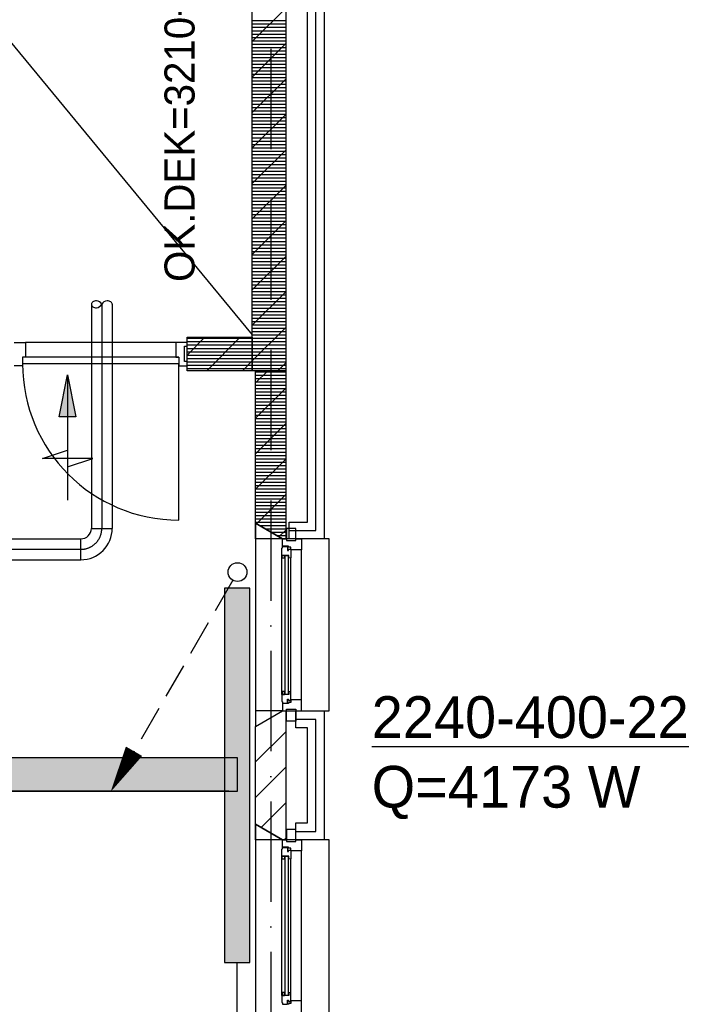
# Model space of a CAD drawing. Extents: x -36528 to 124080, y 290752 to 374852.
# Tile 30 of 66: x 59843 to 63872, y 329702 to 335591. Entities that reach past the tile are written whole.
import ezdxf

# ---------------------------------------------------------------- set-up
doc = ezdxf.new("R2010")
doc.units = 0
doc.header["$LTSCALE"] = 100
for name, pattern in [('2322107', [2000, 1000, 1000]), ('CENTER2', [11.25, 7.5, -1.25, 1.25, -1.25]), ('CENTER4', [5, 3.125, -0.625, 0.625, -0.625]), ('DASHDOT', [9, 6, -1.5, 0, -1.5]), ('LURETOUR', [6, 4, -2])]:
    doc.linetypes.add(name, pattern=pattern)
doc.layers.get('0').update_dxf_attribs({"linetype": 'CONTINUOUS'})
for name, color, linetype in [('AL$7----_STRAMIEN', 1, 'DASHDOT'), ('AL$8----_HULPLIJNEN', 2, 'CONTINUOUS'), ('AL21----_BUITENWAND', 4, 'CONTINUOUS'), ('AL21K---_ISOLATIE', 1, 'CONTINUOUS'), ('AL28----_KONSTRUKTIE', 3, 'CONTINUOUS'), ('AL31----_BUITENKOZ', 7, 'CONTINUOUS'), ('AL32----_BINNENKOZ', 7, 'CONTINUOUS'), ('AL32----_DRAAIRICHTING', 7, 'CONTINUOUS'), ('ALL-----_REFLIJNEN', 8, 'CONTINUOUS'), ('ALXA1---_RASTER50', 12, 'CONTINUOUS'), ('ALXA3---_VOLZWART', 14, 'CONTINUOUS'), ('ALXAB---_PREFABBETON', 1, 'CONTINUOUS'), ('BOUW', 8, 'CONTINUOUS'), ('KABELGGOOT1', 8, 'CONTINUOUS'), ('WI561---', 1, 'CONTINUOUS'), ('WL561---', 4, 'CONTINUOUS'), ('WL561---_AANVOER', 4, 'CONTINUOUS'), ('WL561---_RETOUR', 4, 'CONTINUOUS'), ('WL570---_HARTLIJN', 7, 'CONTINUOUS'), ('WL570---_RETOUR', 3, 'CONTINUOUS'), ('WM570---', 1, 'CONTINUOUS')]:
    doc.layers.add(name, color=color, linetype=linetype)
doc.styles.add('BURO-018', font='BUROFONT.shx', dxfattribs={"height": 180})
doc.styles.add('BURO-025', font='BUROFONT.shx', dxfattribs={"height": 250})

# ---------------------------------------------------------------- blocks, each defined once
blk = doc.blocks.new('LDV2108')
at = {"color": 0, "linetype": 'CONTINUOUS'}
for p, q in [((-0.25, -0.433), (-1.187, -2.057)), ((-1.562, -2.706), (-2.5, -4.33)), ((-2.875, -4.98), (-3.812, -6.603)), ((-4.187, -7.253), (-5.125, -8.877)), ((-5.5, -9.526), (-6.437, -11.15))]:
    blk.add_line(p, q, dxfattribs=at)
blk.add_lwpolyline([(-6.75, -11.691, 0, 1, 0), (-5.5, -9.526, 1, 1, 0)], format="xyseb", dxfattribs=at)
blk.add_circle((0, 0), 0.5, dxfattribs=at)
blk = doc.blocks.new('LU-1D-K-7D')
at = {"color": 0, "linetype": 'CONTINUOUS'}
for p, q in [((-0.5, 62.5), (0.5, 62.5)), ((-0.5, -62.5), (0.5, -62.5))]:
    blk.add_line(p, q, dxfattribs=at)
at = {"layer": 'WL570---_HARTLIJN', "linetype": 'CENTER2'}
blk.add_line((-0.5, 0), (0.5, 0), dxfattribs=at)
blk = doc.blocks.new('LU-PIJL6')
at = {"color": 0, "linetype": 'CONTINUOUS'}
for p, q in [((-5, -1.5), (-5, 1.5)), ((-5, 1.5), (-4.5, 0)), ((0, 0), (-7.5, 0)), ((-5.5, 0), (-5, -1.5)), ((-2.5, -0.5), (-2.5, 0.5)), ((-2.5, 0.5), (0, 0)), ((0, 0), (-2.5, -0.5))]:
    blk.add_line(p, q, dxfattribs=at)
blk.add_solid([(-2.5, 0.5), (-2.5, -0.5), (0, 0)], dxfattribs=at)
blk = doc.blocks.new('LU-1D-B--1-7D5A7D')
at = {"color": 0, "linetype": 'CONTINUOUS'}
for p, q in [((-125, -62.5), (-125, 62.5)), ((62.5, -125), (-62.5, -125))]:
    blk.add_line(p, q, dxfattribs=at)
for radius in [187.5, 62.5]:
    blk.add_arc((-125, -125), radius, 0, 90, dxfattribs=at)
at = {"layer": 'WL570---_HARTLIJN', "linetype": 'CENTER4'}
blk.add_arc((-125, -125), 125, 0, 90, dxfattribs=at)
blk = doc.blocks.new('EH100000')
at = {"linetype": 'BYBLOCK'}
for p, q in [((1, 0.5), (0, 0.5)), ((1, 0.5, 1), (0, 0.5, 1)), ((0, -0.5, 1), (1, -0.5, 1)), ((1, -0.5), (0, -0.5))]:
    blk.add_line(p, q, dxfattribs=at)
at = {"linetype": 'BYBLOCK', "invisible_edges": 15}
for points in [[(1, -0.5), (0, -0.5), (0, 0.5), (1, 0.5)], [(0, 0.5), (1, 0.5), (1, 0.5, 1), (0, 0.5, 1)], [(0, -0.5, 1), (1, -0.5, 1), (1, -0.5), (0, -0.5)]]:
    blk.add_3dface(points, dxfattribs=at)
blk = doc.blocks.new('EH100005')
blk.add_lwpolyline([(-1, -0.5), (0, -0.5), (0, 0.5), (-1, 0.5)])
blk = doc.blocks.new('A$C7963572E')
at = {"layer": 'KABELGGOOT1'}
h = blk.add_hatch(dxfattribs=at)
h.set_pattern_fill('DOTS', color=256, scale=40, style=0)
h.set_pattern_definition([(0, (-45308.325, 84550.306), (31.75, 63.5), [0, -63.5])])
h.paths.add_polyline_path([(15837, 20816), (15837, 21016), (7726.6, 21016), (7726.6, 20816)])
at = {"layer": 'KABELGGOOT1', "elevation": 3650}
blk.add_lwpolyline([(15837, 21016), (7726.6, 21016), (7726.6, 20816), (15837, 20816)], close=True, dxfattribs=at)
at = {"layer": 'KABELGGOOT1', "yscale": 200, "zscale": 60}
for name, p, xscale in [('EH100000', (8059.5, 20916, 3650), 7726.5), ('EH100005', (15837, 20916, 3650), 60)]:
    blk.add_blockref(name, p, dxfattribs=dict(at, xscale=xscale))
blk = doc.blocks.new('2322401')
at = {"color": 0, "linetype": 'CONTINUOUS'}
for p, q in [((-0.5, 0.5, 1), (-0.5, 0.5)), ((-0.5, 0.5, 1), (-0.5, -0.5, 1)), ((0.5, 0.5, 1), (-0.5, 0.5, 1)), ((0.5, 0.5), (-0.5, 0.5)), ((-0.5, 0.5), (-0.5, -0.5)), ((0.5, 0.5, 1), (0.5, 0.5)), ((0.5, -0.5, 1), (0.5, 0.5, 1)), ((0.5, -0.5), (0.5, 0.5)), ((-0.5, -0.5, 1), (-0.5, -0.5)), ((-0.5, -0.5, 1), (0.5, -0.5, 1)), ((-0.5, -0.5), (0.5, -0.5)), ((0.5, -0.5, 1), (0.5, -0.5))]:
    blk.add_line(p, q, dxfattribs=at)
blk = doc.blocks.new('CVRINFO2')
at = {"color": 0, "linetype": 'CONTINUOUS', "style": 'BURO-025'}
for tag, p in [('CV_TEXT125', (0, 0)), ('CV_TEXT225', (0, -4.167)), ('CV_TEXT325', (0, -8.333)), ('CV_TEXT425', (0, -12.5))]:
    blk.add_attdef(tag, p, '', height=2.5, dxfattribs=at)
blk = doc.blocks.new('CVHATCH1')
at = {"color": 0, "linetype": 'CONTINUOUS'}
blk.add_solid([(-0.5, -0.5), (0.5, -0.5), (-0.5, 0.5), (0.5, 0.5)], dxfattribs=at)
blk = doc.blocks.new('LU-1-KB')
at = {"color": 0, "linetype": 'CONTINUOUS'}
for points in [[(0.168, 0.25, 0.068022), (0.155, 0.349, 0.080261), (0.119, 0.427, 0.107085), (0.061, 0.483, 0.138897), (0, 0.5, 0.138897), (-0.061, 0.483, 0.107085), (-0.119, 0.427, 0.080261), (-0.155, 0.349, 0.068022), (-0.168, 0.25, 0.068022)], [(0, -0.5, 0.138897), (0.061, -0.483, 0.107085), (0.119, -0.427, 0.080261), (0.155, -0.349, 0.068022), (0.168, -0.25, 0.068022)]]:
    blk.add_lwpolyline(points, format="xyb", dxfattribs=at)
for centre, start, end in [((0.167, 0.294), 187.4594, 240.3817), ((-0.167, 0.294), 299.6183, 352.5406), ((-0.167, -0.294), 7.4594, 60.3817)]:
    blk.add_arc(centre, 0.338, start, end, dxfattribs=at)

msp = doc.modelspace()

# ---------------------------------------------------------------- linework, layer by layer
at = {"layer": 'AL$7----_STRAMIEN', "color": 1}
msp.add_line((61344.348, 371420.208), (61344.348, 302741.907), dxfattribs=at)
at = {"layer": 'AL$8----_HULPLIJNEN', "color": 8}
for p, q in [((61254.348, 332486.726), (61254.348, 332579.102)), ((61254.348, 332579.102), (61414.348, 332486.726)), ((61414.348, 332486.726), (61254.348, 332486.726)), ((61414.348, 331456.726), (61254.348, 331456.726)), ((61254.348, 331456.726), (61254.348, 331364.35)), ((61254.348, 331364.35), (61414.348, 331456.726)), ((61254.348, 330686.726), (61254.348, 330779.102)), ((61254.348, 330779.102), (61414.348, 330686.726)), ((61414.348, 330686.726), (61254.348, 330686.726))]:
    msp.add_line(p, q, dxfattribs=at)
at = {"layer": 'AL21----_BUITENWAND', "color": 8}
for p, q in [((61664.348, 344056.726), (61664.348, 332486.726)), ((61564.348, 332586.726), (61564.348, 343956.726)), ((61454.348, 332586.726), (61564.348, 332586.726)), ((61454.348, 332486.726), (61454.348, 332586.726)), ((61664.348, 332486.726), (61454.348, 332486.726)), ((61495.348, 331356.726), (61495.348, 331456.726)), ((61495.348, 331456.726), (61664.348, 331456.726)), ((61664.348, 331456.726), (61664.348, 330686.726)), ((61564.348, 331356.726), (61495.348, 331356.726)), ((61564.348, 330786.726), (61564.348, 331356.726)), ((61495.348, 330786.726), (61564.348, 330786.726)), ((61495.348, 330686.726), (61495.348, 330786.726)), ((61664.348, 330686.726), (61495.348, 330686.726))]:
    msp.add_line(p, q, dxfattribs=at)
at = {"layer": 'AL21K---_ISOLATIE', "color": 8, "linetype": 'CONTINUOUS'}
msp.add_line((61434.348, 331356.726), (61434.348, 330786.726), dxfattribs=at)
at = {"layer": 'AL28----_KONSTRUKTIE', "color": 8}
for p, q in [((61234.348, 333491.726), (61234.348, 343091.726)), ((61434.348, 343091.726), (61434.348, 333491.726)), ((60844.348, 333491.726), (60844.348, 333691.726)), ((60844.348, 333691.726), (61234.348, 333691.726)), ((61234.348, 333691.726), (61234.348, 333491.726)), ((61234.348, 333491.726), (60844.348, 333491.726)), ((61434.348, 333491.726), (61234.348, 333491.726)), ((61254.348, 331364.35), (61414.348, 331456.726)), ((61414.348, 331456.726), (61434.348, 331456.726)), ((61434.348, 331456.726), (61434.348, 330686.726)), ((61254.348, 330779.102), (61254.348, 331364.35)), ((61414.348, 330686.726), (61254.348, 330779.102)), ((61434.348, 330686.726), (61414.348, 330686.726))]:
    msp.add_line(p, q, dxfattribs=at)
at = {"layer": 'AL28----_KONSTRUKTIE', "color": 8, "linetype": 'CONTINUOUS'}
for p, q in [((61254.348, 332579.102), (61254.348, 333491.726)), ((61254.348, 333491.726), (61434.348, 333491.726)), ((61434.348, 333491.726), (61434.348, 332486.726)), ((61414.348, 332486.726), (61254.348, 332579.102)), ((61434.348, 332486.726), (61414.348, 332486.726))]:
    msp.add_line(p, q, dxfattribs=at)
at = {"layer": 'AL31----_BUITENKOZ', "color": 8}
for p, q in [((61414.348, 332486.726), (61254.348, 332579.102)), ((61254.348, 332579.102), (61254.348, 331364.35)), ((61495.348, 332547.726), (61439.348, 332547.726)), ((61439.348, 332547.726), (61439.348, 332476.726)), ((61495.348, 332476.726), (61495.348, 332547.726)), ((61411.348, 332430.028), (61415.59, 332432.477)), ((61694.348, 332486.726), (61414.348, 332486.726)), ((61414.348, 332486.726), (61439.348, 332486.726)), ((61414.348, 332442.726), (61414.348, 332486.726)), ((61450.348, 332442.726), (61414.348, 332442.726)), ((61415.59, 332432.477), (61415.59, 332439.542)), ((61415.59, 332439.542), (61445.348, 332439.542)), ((61439.348, 332486.726), (61439.348, 332476.726)), ((61439.348, 332476.726), (61495.348, 332476.726)), ((61439.348, 332476.726), (61495.348, 332476.726)), ((61445.348, 332439.542), (61445.348, 332417.042)), ((61450.348, 332436.726), (61450.348, 332442.726)), ((61465.348, 332436.726), (61450.348, 332436.726)), ((61465.348, 332419.726), (61465.348, 332436.726)), ((61495.348, 332476.726), (61495.348, 332486.726)), ((61495.348, 332486.726), (61528.348, 332486.726)), ((61528.348, 332486.726), (61528.348, 332419.726)), ((61694.348, 331456.726), (61694.348, 332486.726)), ((61411.348, 332387.542), (61411.348, 332430.028)), ((61411.348, 331555.91), (61411.348, 332387.542)), ((61452.348, 332387.542), (61411.348, 332387.542)), ((61413.645, 332387.542), (61427.177, 332387.542)), ((61413.645, 332370.542), (61413.645, 332387.542)), ((61427.177, 332387.542), (61427.177, 332370.542)), ((61445.348, 332417.042), (61450.348, 332417.042)), ((61450.348, 332417.042), (61450.348, 332425.042)), ((61450.348, 332425.042), (61465.348, 332425.042)), ((61452.348, 332370.542), (61452.348, 332387.542)), ((61465.348, 332425.042), (61465.348, 332419.726)), ((61528.348, 332419.726), (61465.348, 332419.726)), ((61465.348, 332419.726), (61465.348, 332372.601)), ((61528.348, 331523.726), (61528.348, 332419.726)), ((61427.177, 332370.542), (61413.645, 332370.542)), ((61465.348, 332372.601), (61452.348, 332370.542)), ((61465.348, 331570.851), (61465.348, 332372.601)), ((61452.348, 331555.91), (61411.348, 331555.91)), ((61411.348, 331555.91), (61411.348, 331513.424)), ((61427.177, 331572.91), (61413.645, 331572.91)), ((61413.645, 331572.91), (61413.645, 331555.91)), ((61413.645, 331555.91), (61427.177, 331555.91)), ((61427.177, 331555.91), (61427.177, 331572.91)), ((61465.348, 331570.851), (61452.348, 331572.91)), ((61452.348, 331572.91), (61452.348, 331555.91)), ((61465.348, 331523.726), (61465.348, 331570.851)), ((61411.348, 331513.424), (61415.59, 331510.975)), ((61450.348, 331500.726), (61414.348, 331500.726)), ((61414.348, 331500.726), (61414.348, 331456.726)), ((61415.59, 331510.975), (61415.59, 331503.91)), ((61415.59, 331503.91), (61445.348, 331503.91)), ((61445.348, 331503.91), (61445.348, 331526.41)), ((61445.348, 331526.41), (61450.348, 331526.41)), ((61450.348, 331526.41), (61450.348, 331518.41)), ((61450.348, 331518.41), (61465.348, 331518.41)), ((61465.348, 331506.726), (61450.348, 331506.726)), ((61450.348, 331506.726), (61450.348, 331500.726)), ((61528.348, 331523.726), (61465.348, 331523.726)), ((61465.348, 331523.726), (61465.348, 331506.726)), ((61465.348, 331518.41), (61465.348, 331523.726)), ((61528.348, 331456.726), (61528.348, 331523.726)), ((61254.348, 331364.35), (61414.348, 331456.726)), ((61414.348, 331456.726), (61694.348, 331456.726)), ((61414.348, 331456.726), (61439.348, 331456.726)), ((61439.348, 331466.726), (61495.348, 331466.726)), ((61439.348, 331395.726), (61439.348, 331466.726)), ((61439.348, 331456.726), (61439.348, 331466.726)), ((61439.348, 331466.726), (61495.348, 331466.726)), ((61495.348, 331466.726), (61495.348, 331395.726)), ((61495.348, 331466.726), (61495.348, 331456.726)), ((61495.348, 331456.726), (61528.348, 331456.726)), ((61495.348, 331395.726), (61439.348, 331395.726)), ((61414.348, 330686.726), (61254.348, 330779.102)), ((61254.348, 330779.102), (61254.348, 329564.35)), ((61495.348, 330747.726), (61439.348, 330747.726)), ((61439.348, 330747.726), (61439.348, 330676.726)), ((61495.348, 330676.726), (61495.348, 330747.726)), ((61694.348, 330686.726), (61414.348, 330686.726)), ((61414.348, 330686.726), (61439.348, 330686.726)), ((61414.348, 330642.726), (61414.348, 330686.726)), ((61439.348, 330686.726), (61439.348, 330676.726)), ((61439.348, 330676.726), (61495.348, 330676.726)), ((61439.348, 330676.726), (61495.348, 330676.726)), ((61495.348, 330676.726), (61495.348, 330686.726)), ((61495.348, 330686.726), (61528.348, 330686.726)), ((61528.348, 330686.726), (61528.348, 330619.726)), ((61694.348, 329656.726), (61694.348, 330686.726)), ((61411.348, 330630.028), (61415.59, 330632.477)), ((61411.348, 330587.542), (61411.348, 330630.028)), ((61450.348, 330642.726), (61414.348, 330642.726)), ((61415.59, 330632.477), (61415.59, 330639.542)), ((61415.59, 330639.542), (61445.348, 330639.542)), ((61445.348, 330639.542), (61445.348, 330617.042)), ((61445.348, 330617.042), (61450.348, 330617.042)), ((61450.348, 330636.726), (61450.348, 330642.726)), ((61465.348, 330636.726), (61450.348, 330636.726)), ((61450.348, 330617.042), (61450.348, 330625.042)), ((61450.348, 330625.042), (61465.348, 330625.042)), ((61465.348, 330619.726), (61465.348, 330636.726)), ((61465.348, 330625.042), (61465.348, 330619.726)), ((61528.348, 330619.726), (61465.348, 330619.726)), ((61465.348, 330619.726), (61465.348, 330572.601)), ((61528.348, 329723.726), (61528.348, 330619.726)), ((61411.348, 329755.91), (61411.348, 330587.542)), ((61452.348, 330587.542), (61411.348, 330587.542)), ((61413.645, 330587.542), (61427.177, 330587.542)), ((61413.645, 330570.542), (61413.645, 330587.542)), ((61427.177, 330570.542), (61413.645, 330570.542)), ((61427.177, 330587.542), (61427.177, 330570.542)), ((61452.348, 330570.542), (61452.348, 330587.542)), ((61465.348, 330572.601), (61452.348, 330570.542)), ((61465.348, 329770.851), (61465.348, 330572.601)), ((61452.348, 329755.91), (61411.348, 329755.91)), ((61411.348, 329755.91), (61411.348, 329713.424)), ((61427.177, 329772.91), (61413.645, 329772.91)), ((61413.645, 329772.91), (61413.645, 329755.91)), ((61413.645, 329755.91), (61427.177, 329755.91)), ((61427.177, 329755.91), (61427.177, 329772.91)), ((61445.348, 329703.91), (61445.348, 329726.41)), ((61445.348, 329726.41), (61450.348, 329726.41)), ((61450.348, 329726.41), (61450.348, 329718.41)), ((61465.348, 329770.851), (61452.348, 329772.91)), ((61452.348, 329772.91), (61452.348, 329755.91)), ((61465.348, 329723.726), (61465.348, 329770.851)), ((61528.348, 329723.726), (61465.348, 329723.726)), ((61465.348, 329723.726), (61465.348, 329706.726)), ((61465.348, 329718.41), (61465.348, 329723.726)), ((61528.348, 329656.726), (61528.348, 329723.726)), ((61411.348, 329713.424), (61415.59, 329710.975)), ((61415.59, 329710.975), (61415.59, 329703.91)), ((61415.59, 329703.91), (61445.348, 329703.91)), ((61450.348, 329718.41), (61465.348, 329718.41)), ((61465.348, 329706.726), (61450.348, 329706.726)), ((61450.348, 329706.726), (61450.348, 329700.726))]:
    msp.add_line(p, q, dxfattribs=at)
at = {"layer": 'AL31----_BUITENKOZ', "color": 8, "linetype": 'CONTINUOUS'}
for p, q in [((61450.348, 332385.542), (61429.348, 332385.542)), ((61429.348, 332385.542), (61429.348, 331557.91)), ((61450.348, 331557.91), (61450.348, 332385.542)), ((61429.348, 331557.91), (61450.348, 331557.91)), ((61450.348, 330585.542), (61429.348, 330585.542)), ((61429.348, 330585.542), (61429.348, 329757.91)), ((61450.348, 329757.91), (61450.348, 330585.542)), ((61429.348, 329757.91), (61450.348, 329757.91))]:
    msp.add_line(p, q, dxfattribs=at)
at = {"layer": 'AL32----_BINNENKOZ', "color": 8}
for p, q in [((59810.348, 333660.726), (59877.348, 333660.726)), ((59877.348, 333660.726), (59877.348, 333572.726)), ((60844.348, 333660.726), (60777.348, 333660.726)), ((60777.348, 333660.726), (60777.348, 333572.726)), ((60828.348, 333546.726), (60828.348, 333638.726)), ((60828.348, 333638.726), (60844.348, 333638.726)), ((60844.348, 333638.726), (60844.348, 333660.726)), ((59877.348, 333572.726), (59860.348, 333572.726)), ((59860.348, 333572.726), (59860.348, 333521.726)), ((60794.348, 333572.726), (59860.348, 333572.726)), ((60777.348, 333572.726), (60794.348, 333572.726)), ((60794.348, 333572.726), (60794.348, 333521.726)), ((59860.348, 333521.726), (59810.348, 333521.726)), ((60794.348, 333532.726), (59860.348, 333532.726)), ((60794.348, 333521.726), (60844.348, 333521.726)), ((60844.348, 333546.726), (60828.348, 333546.726)), ((60844.348, 333521.726), (60844.348, 333546.726))]:
    msp.add_line(p, q, dxfattribs=at)
at = {"layer": 'AL32----_BINNENKOZ', "color": 8, "linetype": 'CONTINUOUS'}
msp.add_line((60777.348, 333660.726), (59877.348, 333660.726), dxfattribs=at)
at = {"layer": 'AL32----_DRAAIRICHTING', "color": 8}
msp.add_line((60794.348, 332598.726), (60794.348, 333532.726), dxfattribs=at)
msp.add_arc((60794.348, 333532.726), 934, 180, 270, dxfattribs=at)
at = {"layer": 'ALL-----_REFLIJNEN', "color": 8, "linetype": 'CONTINUOUS'}
for p, q in [((61614.348, 333206.726), (61614.348, 343336.726)), ((61614.348, 332536.726), (61614.348, 333206.726)), ((61614.348, 333206.726), (61614.348, 333206.726)), ((61454.348, 332536.726), (61614.348, 332536.726)), ((61614.348, 331406.726), (61495.348, 331406.726)), ((61614.348, 330736.726), (61614.348, 331406.726)), ((61495.348, 330736.726), (61614.348, 330736.726))]:
    msp.add_line(p, q, dxfattribs=at)
at = {"layer": 'ALXA1---_RASTER50', "color": 8}
for p, q in [((61234.348, 335585.641), (61434.348, 335585.641)), ((61234.348, 335565.641), (61434.348, 335565.641)), ((61234.348, 335545.641), (61434.348, 335545.641)), ((61234.348, 335525.641), (61434.348, 335525.641)), ((61234.348, 335505.641), (61434.348, 335505.641)), ((61234.348, 335485.641), (61434.348, 335485.641)), ((61234.348, 335465.641), (61434.348, 335465.641)), ((61234.348, 335445.641), (61434.348, 335445.641)), ((61234.348, 335425.641), (61434.348, 335425.641)), ((61234.348, 335405.641), (61434.348, 335405.641)), ((61234.348, 335385.641), (61434.348, 335385.641)), ((61234.348, 335365.641), (61434.348, 335365.641)), ((61234.348, 335345.641), (61434.348, 335345.641)), ((61234.348, 335325.641), (61434.348, 335325.641)), ((61234.348, 335305.641), (61434.348, 335305.641)), ((61234.348, 335285.641), (61434.348, 335285.641)), ((61234.348, 335265.641), (61434.348, 335265.641)), ((61234.348, 335245.641), (61434.348, 335245.641)), ((61234.348, 335225.641), (61434.348, 335225.641)), ((61234.348, 335205.641), (61434.348, 335205.641)), ((61234.348, 335185.641), (61434.348, 335185.641)), ((61234.348, 335165.641), (61434.348, 335165.641)), ((61234.348, 335145.641), (61434.348, 335145.641)), ((61234.348, 335125.641), (61434.348, 335125.641)), ((61234.348, 335105.641), (61434.348, 335105.641)), ((61234.348, 335085.641), (61434.348, 335085.641)), ((61234.348, 335065.641), (61434.348, 335065.641)), ((61234.348, 335045.641), (61434.348, 335045.641)), ((61234.348, 335025.641), (61434.348, 335025.641)), ((61234.348, 335005.641), (61434.348, 335005.641)), ((61234.348, 334985.641), (61434.348, 334985.641)), ((61234.348, 334965.641), (61434.348, 334965.641)), ((61234.348, 334945.641), (61434.348, 334945.641)), ((61234.348, 334925.641), (61434.348, 334925.641)), ((61234.348, 334905.641), (61434.348, 334905.641)), ((61234.348, 334885.641), (61434.348, 334885.641)), ((61234.348, 334865.641), (61434.348, 334865.641)), ((61234.348, 334845.641), (61434.348, 334845.641)), ((61234.348, 334825.641), (61434.348, 334825.641)), ((61234.348, 334805.641), (61434.348, 334805.641)), ((61234.348, 334785.641), (61434.348, 334785.641)), ((61234.348, 334765.641), (61434.348, 334765.641)), ((61234.348, 334745.641), (61434.348, 334745.641)), ((61234.348, 334725.641), (61434.348, 334725.641)), ((61234.348, 334705.641), (61434.348, 334705.641)), ((61234.348, 334685.641), (61434.348, 334685.641)), ((61234.348, 334665.641), (61434.348, 334665.641)), ((61234.348, 334645.641), (61434.348, 334645.641)), ((61234.348, 334625.641), (61434.348, 334625.641)), ((61234.348, 334605.641), (61434.348, 334605.641)), ((61234.348, 334585.641), (61434.348, 334585.641)), ((61234.348, 334565.641), (61434.348, 334565.641)), ((61234.348, 334545.641), (61434.348, 334545.641)), ((61234.348, 334525.641), (61434.348, 334525.641)), ((61234.348, 334505.641), (61434.348, 334505.641)), ((61234.348, 334485.641), (61434.348, 334485.641)), ((61234.348, 334465.641), (61434.348, 334465.641)), ((61234.348, 334445.641), (61434.348, 334445.641)), ((61234.348, 334425.641), (61434.348, 334425.641)), ((61234.348, 334405.641), (61434.348, 334405.641)), ((61234.348, 334385.641), (61434.348, 334385.641)), ((61234.348, 334365.641), (61434.348, 334365.641)), ((61234.348, 334345.641), (61434.348, 334345.641)), ((61234.348, 334325.641), (61434.348, 334325.641)), ((61234.348, 334305.641), (61434.348, 334305.641)), ((61234.348, 334285.641), (61434.348, 334285.641)), ((61234.348, 334265.641), (61434.348, 334265.641)), ((61234.348, 334245.641), (61434.348, 334245.641)), ((61234.348, 334225.641), (61434.348, 334225.641)), ((61234.348, 334205.641), (61434.348, 334205.641)), ((61234.348, 334185.641), (61434.348, 334185.641)), ((61234.348, 334165.641), (61434.348, 334165.641)), ((61234.348, 334145.641), (61434.348, 334145.641)), ((61234.348, 334125.641), (61434.348, 334125.641)), ((61234.348, 334105.641), (61434.348, 334105.641)), ((61234.348, 334085.641), (61434.348, 334085.641)), ((61234.348, 334065.641), (61434.348, 334065.641)), ((61234.348, 334045.641), (61434.348, 334045.641)), ((61234.348, 334025.641), (61434.348, 334025.641)), ((61234.348, 334005.641), (61434.348, 334005.641)), ((61234.348, 333985.641), (61434.348, 333985.641)), ((61234.348, 333965.641), (61434.348, 333965.641)), ((61234.348, 333945.641), (61434.348, 333945.641)), ((61234.348, 333925.641), (61434.348, 333925.641)), ((61234.348, 333905.641), (61434.348, 333905.641)), ((61234.348, 333885.641), (61434.348, 333885.641)), ((61234.348, 333865.641), (61434.348, 333865.641)), ((61234.348, 333845.641), (61434.348, 333845.641)), ((61234.348, 333825.641), (61434.348, 333825.641)), ((61234.348, 333805.641), (61434.348, 333805.641)), ((61234.348, 333785.641), (61434.348, 333785.641)), ((61234.348, 333765.641), (61434.348, 333765.641)), ((61234.348, 333745.641), (61434.348, 333745.641)), ((60844.348, 333685.641), (61234.348, 333685.641)), ((61234.348, 333725.641), (61434.348, 333725.641)), ((61234.348, 333705.641), (61434.348, 333705.641)), ((61234.348, 333685.641), (61434.348, 333685.641)), ((60844.348, 333665.641), (61234.348, 333665.641)), ((60844.348, 333645.641), (61234.348, 333645.641)), ((60844.348, 333625.641), (61234.348, 333625.641)), ((61234.348, 333665.641), (61434.348, 333665.641)), ((61234.348, 333645.641), (61434.348, 333645.641)), ((61234.348, 333625.641), (61434.348, 333625.641)), ((60844.348, 333605.641), (61234.348, 333605.641)), ((60844.348, 333585.641), (61234.348, 333585.641)), ((60844.348, 333565.641), (61234.348, 333565.641)), ((61234.348, 333605.641), (61434.348, 333605.641)), ((61234.348, 333585.641), (61434.348, 333585.641)), ((61234.348, 333565.641), (61434.348, 333565.641)), ((60844.348, 333545.641), (61234.348, 333545.641)), ((60844.348, 333525.641), (61234.348, 333525.641)), ((60844.348, 333505.641), (61234.348, 333505.641)), ((61234.348, 333545.641), (61434.348, 333545.641)), ((61234.348, 333525.641), (61434.348, 333525.641)), ((61234.348, 333505.641), (61434.348, 333505.641)), ((61254.348, 333485.641), (61434.348, 333485.641)), ((61254.348, 333465.641), (61434.348, 333465.641)), ((61254.348, 333445.641), (61434.348, 333445.641)), ((61254.348, 333425.641), (61434.348, 333425.641)), ((61254.348, 333405.641), (61434.348, 333405.641)), ((61254.348, 333385.641), (61434.348, 333385.641)), ((61254.348, 333365.641), (61434.348, 333365.641)), ((61254.348, 333345.641), (61434.348, 333345.641)), ((61254.348, 333325.641), (61434.348, 333325.641)), ((61254.348, 333305.641), (61434.348, 333305.641)), ((61254.348, 333285.641), (61434.348, 333285.641)), ((61254.348, 333265.641), (61434.348, 333265.641)), ((61254.348, 333245.641), (61434.348, 333245.641)), ((61254.348, 333225.641), (61434.348, 333225.641)), ((61254.348, 333205.641), (61434.348, 333205.641)), ((61254.348, 333185.641), (61434.348, 333185.641)), ((61254.348, 333165.641), (61434.348, 333165.641)), ((61254.348, 333145.641), (61434.348, 333145.641)), ((61254.348, 333125.641), (61434.348, 333125.641)), ((61254.348, 333105.641), (61434.348, 333105.641)), ((61254.348, 333085.641), (61434.348, 333085.641)), ((61254.348, 333065.641), (61434.348, 333065.641)), ((61254.348, 333045.641), (61434.348, 333045.641)), ((61254.348, 333025.641), (61434.348, 333025.641)), ((61254.348, 333005.641), (61434.348, 333005.641)), ((61254.348, 332985.641), (61434.348, 332985.641)), ((61254.348, 332965.641), (61434.348, 332965.641)), ((61254.348, 332945.641), (61434.348, 332945.641)), ((61254.348, 332925.641), (61434.348, 332925.641)), ((61254.348, 332905.641), (61434.348, 332905.641)), ((61254.348, 332885.641), (61434.348, 332885.641)), ((61254.348, 332865.641), (61434.348, 332865.641)), ((61254.348, 332845.641), (61434.348, 332845.641)), ((61254.348, 332825.641), (61434.348, 332825.641)), ((61254.348, 332805.641), (61434.348, 332805.641)), ((61254.348, 332785.641), (61434.348, 332785.641)), ((61254.348, 332765.641), (61434.348, 332765.641)), ((61254.348, 332745.641), (61434.348, 332745.641)), ((61254.348, 332725.641), (61434.348, 332725.641)), ((61254.348, 332705.641), (61434.348, 332705.641)), ((61254.348, 332685.641), (61434.348, 332685.641)), ((61254.348, 332665.641), (61434.348, 332665.641)), ((61254.348, 332645.641), (61434.348, 332645.641)), ((61254.348, 332625.641), (61434.348, 332625.641)), ((61254.348, 332605.641), (61434.348, 332605.641)), ((61254.348, 332585.641), (61434.348, 332585.641)), ((61277.663, 332565.641), (61434.348, 332565.641)), ((61312.304, 332545.641), (61434.348, 332545.641)), ((61346.945, 332525.641), (61434.348, 332525.641)), ((61381.586, 332505.641), (61434.348, 332505.641))]:
    msp.add_line(p, q, dxfattribs=at)
at = {"layer": 'ALXA3---_VOLZWART', "color": 8}
for p, q in [((61614.348, 333206.726), (61614.348, 343336.726)), ((61614.348, 332536.726), (61614.348, 333206.726)), ((61614.348, 333206.726), (61614.348, 333206.726)), ((61454.348, 332536.726), (61614.348, 332536.726))]:
    msp.add_line(p, q, dxfattribs=at)
at = {"layer": 'ALXAB---_PREFABBETON', "color": 8}
for p, q in [((61234.348, 335460.41), (61434.348, 335660.41)), ((61234.348, 335248.278), (61434.348, 335448.278)), ((61234.348, 335036.146), (61434.348, 335236.146)), ((61234.348, 334824.014), (61434.348, 335024.014)), ((61234.348, 334611.882), (61434.348, 334811.882)), ((61234.348, 334399.75), (61434.348, 334599.75)), ((61234.348, 334187.618), (61434.348, 334387.618)), ((61234.348, 333975.486), (61434.348, 334175.486)), ((61234.348, 333763.354), (61434.348, 333963.354)), ((61234.348, 333551.222), (61434.348, 333751.222)), ((60844.348, 333585.486), (60950.588, 333691.726)), ((60962.72, 333491.726), (61162.72, 333691.726)), ((61174.852, 333491.726), (61234.348, 333551.222)), ((61386.984, 333491.726), (61434.348, 333539.09)), ((61254.348, 333419.75), (61326.324, 333491.726)), ((61254.348, 333207.618), (61434.348, 333387.618)), ((61254.348, 332995.486), (61434.348, 333175.486)), ((61254.348, 332783.354), (61434.348, 332963.354)), ((61259.344, 332576.218), (61434.348, 332751.222)), ((61393.83, 332498.572), (61434.348, 332539.09)), ((61434.348, 331332.218), (61254.348, 331152.218)), ((61434.348, 331120.086), (61254.348, 330940.086)), ((61434.348, 330907.954), (61286.775, 330760.38)), ((61434.348, 330695.822), (61425.253, 330686.726))]:
    msp.add_line(p, q, dxfattribs=at)
at = {"layer": 'WL561---_AANVOER', "linetype": '2322107'}
msp.add_line((61143.993, 328591.726), (61143.993, 329951.726), dxfattribs=at)
at = {"layer": 'WM570---'}
msp.add_line((55228.348, 340983.865), (61234.348, 333705.641), dxfattribs=at)

# ---------------------------------------------------------------- block references
at = {"linetype": 'CONTINUOUS'}
msp.add_blockref('A$C7963572E', (45308.325, 310160.891), dxfattribs=at)
at = {"layer": 'WI561---'}
ref = msp.add_blockref('CVRINFO2', (61948.526, 331295.083), dxfattribs=dict(at, xscale=100, yscale=100, zscale=100))
ref.add_attrib('CV_TEXT125', '%%u2240-400-22', (61948.526, 331295.083), dxfattribs={"layer": '0', "color": 2, "linetype": 'CONTINUOUS', "height": 250, "style": 'BURO-025'})
ref.add_attrib('CV_TEXT225', 'Q=4173 W', (61948.526, 330878.416), dxfattribs={"layer": '0', "color": 2, "linetype": 'CONTINUOUS', "height": 250, "style": 'BURO-025'})
at = {"layer": 'WL561---', "xscale": 2240, "yscale": 150, "rotation": 89.9999999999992}
for name, zscale in [('2322401', 400), ('CVHATCH1', 2240)]:
    msp.add_blockref(name, (61143.993, 331071.726), dxfattribs=dict(at, zscale=zscale))
at = {"layer": 'WL561---_RETOUR', "color": 2, "xscale": 112.5, "yscale": 112.5, "zscale": 112.5}
msp.add_blockref('LDV2108', (61146.101, 332287.385), dxfattribs=at)
at = {"layer": 'WL570---_RETOUR', "linetype": 'LURETOUR', "xscale": 125, "yscale": 125, "zscale": 125, "rotation": 90.0000000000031}
msp.add_blockref('LU-1-KB', (60334.348, 333889.146), dxfattribs=at)
at = {"layer": 'WL570---_RETOUR', "linetype": 'LURETOUR'}
for p, xscale, rotation in [((60334.348, 333218.888), 1340.517687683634, 270.0000000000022), ((57443.159, 332423.629), 5532.37902102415, 1.507061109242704e-12)]:
    msp.add_blockref('LU-1D-K-7D', p, dxfattribs=dict(at, xscale=xscale, rotation=rotation))
at = {"layer": 'WL570---_RETOUR', "xscale": 100, "yscale": 100, "zscale": 100, "rotation": 90.00000000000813}
msp.add_blockref('LU-PIJL6', (60129.862, 333466.848), dxfattribs=at)
at = {"layer": 'WL570---_RETOUR', "linetype": 'LURETOUR', "rotation": 270.0000000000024}
msp.add_blockref('LU-1D-B--1-7D5A7D', (60334.348, 332423.629), dxfattribs=at)

# ---------------------------------------------------------------- texts
at = {"layer": 'BOUW', "color": 1, "style": 'BURO-018'}
msp.add_text('OK.DEK=3210+VL', height=180, rotation=90, dxfattribs=at).set_placement((60889.215, 334022.752))

doc.saveas('drawing.dxf')
